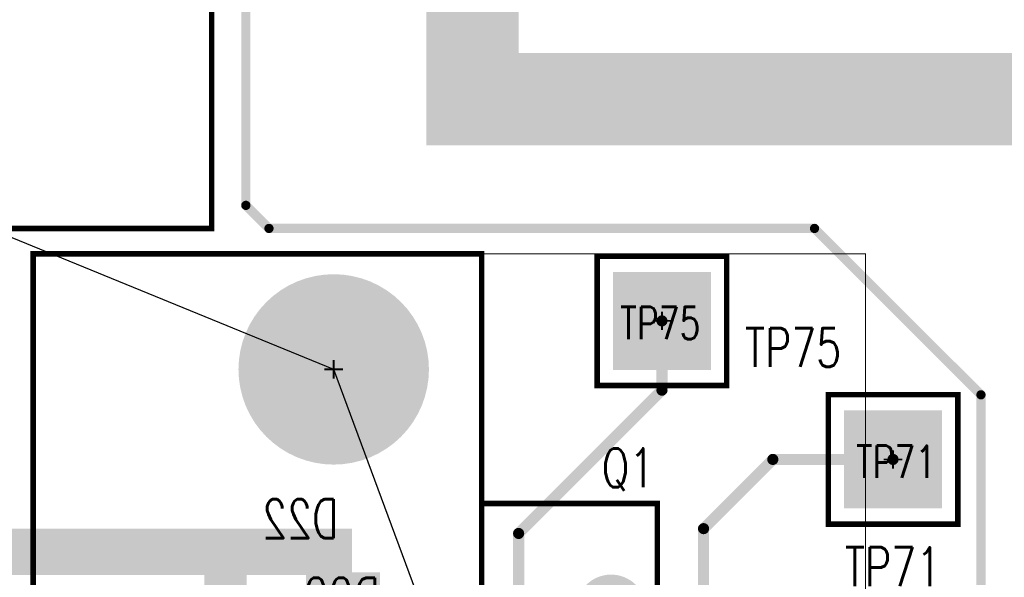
# Model space of a CAD drawing. Extents: x -7.2 to 18.3, y -5.6 to 10.9.
# Tile 79 of 112: x 6.136 to 7.2, y 4.857 to 5.461. Entities that reach past the tile are written whole.
import ezdxf

# ---------------------------------------------------------------- set-up
doc = ezdxf.new("R2010")
doc.units = 0
for name, pattern in [('SIG_14', [2, 1, 1]), ('SIG_179', [2, 1, 1]), ('SIG_20', [2, 1, 1]), ('SIG_7', [2, 1, 1])]:
    doc.linetypes.add(name, pattern=pattern)
for name, color, linetype in [('2D_LINE_02', 112, 'CONTINUOUS'), ('COPPER_01', 1, 'CONTINUOUS'), ('DRIL_NPLTE_THRU_01', 16, 'CONTINUOUS'), ('DRIL_NPLTE_THRU_03', 146, 'CONTINUOUS'), ('DRIL_NPLTE_THRU_04', 176, 'CONTINUOUS'), ('DRIL_PLTE_THRU_01', 16, 'CONTINUOUS'), ('DRIL_PLTE_THRU_03', 146, 'CONTINUOUS'), ('DRIL_PLTE_THRU_04', 176, 'CONTINUOUS'), ('DRIL_SYMBOL', 254, 'CONTINUOUS'), ('LINK_00', 2, 'CONTINUOUS'), ('PADS_BOT', 5, 'CONTINUOUS'), ('PADS_INNER', 1, 'CONTINUOUS'), ('PADS_TOP', 1, 'CONTINUOUS'), ('PADS_XR_131', 3, 'CONTINUOUS'), ('PADS_XR_132', 6, 'CONTINUOUS'), ('PADS_XR_133', 254, 'CONTINUOUS'), ('PART_NAME_123', 255, 'CONTINUOUS'), ('PART_NAME_124', 6, 'CONTINUOUS'), ('PART_NAME_129', 2, 'CONTINUOUS'), ('PART_NAME_130', 106, 'CONTINUOUS'), ('PART_TOP_2DLINE_123', 255, 'CONTINUOUS'), ('PART_TOP_2DLINE_129', 2, 'CONTINUOUS'), ('TRACE_01', 1, 'CONTINUOUS'), ('TRACE_03', 130, 'CONTINUOUS')]:
    doc.layers.add(name, color=color, linetype=linetype)
doc.styles.add('W0$001', font='simplex', dxfattribs={"width": 0.75})
doc.styles.add('W0$005', font='simplex', dxfattribs={"width": 0.75})
doc.styles.add('W0$006', font='simplex', dxfattribs={"width": 0.75})

# ---------------------------------------------------------------- blocks, each defined once
blk = doc.blocks.new('SMOOTH_0$05')
at = {"const_width": 0.025}
blk.add_lwpolyline([(-0.0125, 0, 1), (0.0125, 0, 1)], format="xyb", close=True, dxfattribs=at)
blk = doc.blocks.new('DRAWING_290')
at = {"layer": '2D_LINE_02', "const_width": 0.05}
blk.add_lwpolyline([(4.49, -4.99), (1.44, -4.99), (1.44, -4.595), (1.515, -4.595), (1.515, -4.25), (2.545, -4.25), (2.545, -3.925), (2.8, -3.925), (2.8, -3.325), (2.34, -3.325), (2.34, -2.915), (-0.125, -2.915), (-0.125, 0)], dxfattribs=at)
at = {"layer": '2D_LINE_02'}
blk.add_blockref('SMOOTH_0$05', (2.34, -2.915), dxfattribs=at)
blk = doc.blocks.new('SMOOTH_0$01')
at = {"const_width": 0.005}
blk.add_lwpolyline([(-0.0025, 0, 1), (0.0025, 0, 1)], format="xyb", close=True, dxfattribs=at)
blk = doc.blocks.new('COPPER_289')
at = {"layer": 'COPPER_01', "const_width": 0.01}
blk.add_lwpolyline([(0.81, -2.66), (0.81, -2.22), (0.785, -2.195), (0.595, -2.195), (0.57, -2.17), (0.57, -1.815), (0.595, -1.79), (0.77, -1.79), (0.795, -1.765), (0.795, -1.04), (0.615, -0.86), (0.025, -0.86), (0, -0.835), (0, -0.025)], dxfattribs=at)
at = {"layer": 'COPPER_01'}
for p in [(0, -0.835), (0.025, -0.86), (0.615, -0.86), (0.795, -1.04)]:
    blk.add_blockref('SMOOTH_0$01', p, dxfattribs=at)
blk = doc.blocks.new('SMOOTH_0$006')
at = {"const_width": 0.003}
blk.add_lwpolyline([(-0.0015, 0, 1), (0.0015, 0, 1)], format="xyb", close=True, dxfattribs=at)
blk = doc.blocks.new('SMOOTH_0$001')
at = {"const_width": 0.0005}
blk.add_lwpolyline([(-0.00025, 0, 1), (0.00025, 0, 1)], format="xyb", close=True, dxfattribs=at)
blk = doc.blocks.new('PART_BODY_TOP_331')
at = {"layer": 'PART_TOP_2DLINE_123', "const_width": 0.006}
blk.add_lwpolyline([(0.315, 0.14), (-0.115, 0.14), (-0.115, -0.05), (0.05, -0.05), (0.05, -0.15), (0.15, -0.15), (0.15, -0.05), (0.315, -0.05)], close=True, dxfattribs=at)
at = {"layer": 'PART_TOP_2DLINE_129', "const_width": 0.001}
blk.add_lwpolyline([(0.315, 0.14), (-0.115, 0.14), (-0.115, -0.05), (0.05, -0.05), (0.05, -0.15), (0.15, -0.15), (0.15, -0.05), (0.315, -0.05)], close=True, dxfattribs=at)
at = {"layer": 'PART_TOP_2DLINE_123'}
for p in [(-0.115, 0.14), (0.315, 0.14), (-0.115, -0.05), (0.05, -0.05), (0.15, -0.05), (0.315, -0.05), (0.05, -0.15), (0.15, -0.15)]:
    blk.add_blockref('SMOOTH_0$006', p, dxfattribs=at)
at = {"layer": 'PART_TOP_2DLINE_129'}
for p in [(-0.115, 0.14), (0.315, 0.14), (-0.115, -0.05), (0.05, -0.05), (0.15, -0.05), (0.315, -0.05), (0.05, -0.15), (0.15, -0.15)]:
    blk.add_blockref('SMOOTH_0$001', p, dxfattribs=at)
blk = doc.blocks.new('DRIL_SYMBOL_0$041')
at = {"layer": 'DRIL_SYMBOL', "const_width": 0.002}
for points in [[(0, -0.01), (0, 0.01)], [(-0.01, 0), (0.01, 0)]]:
    blk.add_lwpolyline(points, dxfattribs=at)
blk = doc.blocks.new('DRIL_HOLE_0$041')
at = {"const_width": 0.0205}
blk.add_lwpolyline([(-0.01025, 0, 1), (0.01025, 0, 1)], format="xyb", close=True, dxfattribs=at)
blk.add_blockref('DRIL_SYMBOL_0$041', (0, 0))
blk = doc.blocks.new('PAD_5')
at = {"const_width": 0.035}
blk.add_lwpolyline([(0, -0.0175, 1), (0, 0.0175, 1)], format="xyb", close=True, dxfattribs=at)
blk = doc.blocks.new('PAD_8')
at = {"const_width": 0.07}
blk.add_lwpolyline([(-0.035, 0), (0.035, 0)], dxfattribs=at)
blk = doc.blocks.new('PAD_9')
at = {"const_width": 0.076}
blk.add_lwpolyline([(-0.038, 0), (0.038, 0)], dxfattribs=at)
blk = doc.blocks.new('STK_TOP_7')
at = {"layer": 'DRIL_PLTE_THRU_01'}
blk.add_blockref('DRIL_HOLE_0$041', (0, 0), dxfattribs=at)
at = {"layer": 'DRIL_PLTE_THRU_03'}
blk.add_blockref('DRIL_HOLE_0$041', (0, 0), dxfattribs=at)
at = {"layer": 'DRIL_PLTE_THRU_04'}
blk.add_blockref('DRIL_HOLE_0$041', (0, 0), dxfattribs=at)
at = {"layer": 'PADS_BOT'}
blk.add_blockref('PAD_8', (0, 0), dxfattribs=at)
at = {"layer": 'PADS_INNER'}
blk.add_blockref('PAD_5', (0, 0), dxfattribs=at)
at = {"layer": 'PADS_TOP'}
blk.add_blockref('PAD_8', (0, 0), dxfattribs=at)
at = {"layer": 'PADS_XR_131'}
blk.add_blockref('PAD_9', (0, 0), dxfattribs=at)
at = {"layer": 'PADS_XR_132'}
blk.add_blockref('PAD_9', (0, 0), dxfattribs=at)
blk = doc.blocks.new('PAD_10')
at = {"const_width": 0.038}
blk.add_lwpolyline([(0, -0.019, 1), (0, 0.019, 1)], format="xyb", close=True, dxfattribs=at)
blk = doc.blocks.new('STK_TOP_6')
at = {"layer": 'DRIL_PLTE_THRU_01'}
blk.add_blockref('DRIL_HOLE_0$041', (0, 0), dxfattribs=at)
at = {"layer": 'DRIL_PLTE_THRU_03'}
blk.add_blockref('DRIL_HOLE_0$041', (0, 0), dxfattribs=at)
at = {"layer": 'DRIL_PLTE_THRU_04'}
blk.add_blockref('DRIL_HOLE_0$041', (0, 0), dxfattribs=at)
at = {"layer": 'PADS_BOT'}
blk.add_blockref('PAD_5', (0, 0), dxfattribs=at)
at = {"layer": 'PADS_INNER'}
blk.add_blockref('PAD_5', (0, 0), dxfattribs=at)
at = {"layer": 'PADS_TOP'}
blk.add_blockref('PAD_5', (0, 0), dxfattribs=at)
at = {"layer": 'PADS_XR_131'}
blk.add_blockref('PAD_10', (0, 0), dxfattribs=at)
at = {"layer": 'PADS_XR_132'}
blk.add_blockref('PAD_10', (0, 0), dxfattribs=at)
blk = doc.blocks.new('SYM_TOP_4')
for name, p in [('PART_BODY_TOP_331', (0, 0)), ('STK_TOP_7', (0, 0)), ('STK_TOP_6', (0.2, 0)), ('STK_TOP_6', (0.1, -0.1))]:
    blk.add_blockref(name, p)
blk = doc.blocks.new('PART_TOP_7')
blk.add_blockref('SYM_TOP_4', (0, 0))
at = {"layer": 'PART_NAME_123', "style": 'W0$006', "width": 0.75}
blk.add_text('Q1', height=0.042, rotation=270, dxfattribs=at).set_placement((0.3325, 0.01))
at = {"layer": 'PART_NAME_129', "style": 'W0$001', "width": 0.75}
blk.add_text('Q1', height=0.07, rotation=270, dxfattribs=at).set_placement((0.0676, 0.0751))
blk = doc.blocks.new('PART_BODY_TOP_417')
at = {"layer": 'PART_TOP_2DLINE_123', "const_width": 0.006}
blk.add_lwpolyline([(-0.6201, 0.4331), (-0.6201, -0.4331), (0.62, -0.4331), (0.62, 0.4331)], close=True, dxfattribs=at)
at = {"layer": 'PART_TOP_2DLINE_129', "const_width": 0.001}
blk.add_lwpolyline([(-0.6201, 0.4331), (-0.6201, -0.4331), (0.6201, -0.4331), (0.6201, 0.4331)], close=True, dxfattribs=at)
at = {"layer": 'PART_TOP_2DLINE_123'}
for p in [(-0.6201, 0.4331), (0.62, 0.4331), (-0.6201, -0.4331), (0.62, -0.4331)]:
    blk.add_blockref('SMOOTH_0$006', p, dxfattribs=at)
at = {"layer": 'PART_TOP_2DLINE_129'}
for p in [(-0.6201, 0.4331), (0.6201, 0.4331), (-0.6201, -0.4331), (0.6201, -0.4331)]:
    blk.add_blockref('SMOOTH_0$001', p, dxfattribs=at)
blk = doc.blocks.new('DRIL_SYMBOL_0$052')
at = {"layer": 'DRIL_SYMBOL', "const_width": 0.002}
for points in [[(0, -0.01), (0, 0.01)], [(-0.01, 0), (0.01, 0)]]:
    blk.add_lwpolyline(points, dxfattribs=at)
blk = doc.blocks.new('DRIL_HOLE_0$052')
at = {"const_width": 0.026}
blk.add_lwpolyline([(-0.013, 0, 1), (0.013, 0, 1)], format="xyb", close=True, dxfattribs=at)
blk.add_blockref('DRIL_SYMBOL_0$052', (0, 0))
blk = doc.blocks.new('PAD_48')
at = {"const_width": 0.0425}
blk.add_lwpolyline([(-0.0015, -0.02125), (0.0015, -0.02125, 1), (0.0015, 0.02125), (-0.0015, 0.02125, 1)], format="xyb", close=True, dxfattribs=at)
blk = doc.blocks.new('PAD_50')
at = {"const_width": 0.0455}
blk.add_lwpolyline([(-0.0015, -0.02275), (0.0015, -0.02275, 1), (0.0015, 0.02275), (-0.0015, 0.02275, 1)], format="xyb", close=True, dxfattribs=at)
blk = doc.blocks.new('STK_TOP_34')
at = {"layer": 'DRIL_PLTE_THRU_01'}
blk.add_blockref('DRIL_HOLE_0$052', (0, 0), dxfattribs=at)
at = {"layer": 'DRIL_PLTE_THRU_03'}
blk.add_blockref('DRIL_HOLE_0$052', (0, 0), dxfattribs=at)
at = {"layer": 'DRIL_PLTE_THRU_04'}
blk.add_blockref('DRIL_HOLE_0$052', (0, 0), dxfattribs=at)
at = {"layer": 'PADS_BOT'}
blk.add_blockref('PAD_48', (0, 0), dxfattribs=at)
at = {"layer": 'PADS_INNER'}
blk.add_blockref('PAD_48', (0, 0), dxfattribs=at)
at = {"layer": 'PADS_TOP'}
blk.add_blockref('PAD_48', (0, 0), dxfattribs=at)
at = {"layer": 'PADS_XR_131'}
blk.add_blockref('PAD_50', (0, 0), dxfattribs=at)
at = {"layer": 'PADS_XR_132'}
blk.add_blockref('PAD_50', (0, 0), dxfattribs=at)
blk = doc.blocks.new('SYM_TOP_90')
for name, p in [('PART_BODY_TOP_417', (0, 0)), ('STK_TOP_34', (-0.5415, 0)), ('STK_TOP_34', (0.5415, 0))]:
    blk.add_blockref(name, p)
blk = doc.blocks.new('PART_TOP_44')
blk.add_blockref('SYM_TOP_90', (0, 0))
at = {"layer": 'PART_NAME_123', "style": 'W0$006', "width": 0.75}
blk.add_text('C7', height=0.042, dxfattribs=at).set_placement((0.6649, -0.405))
at = {"layer": 'PART_NAME_129', "style": 'W0$001', "width": 0.75}
blk.add_text('C7', height=0.14, dxfattribs=at).set_placement((-0.08, -0.0649))
blk = doc.blocks.new('DRIL_HOLE_0')
blk.add_lwpolyline([(0, 0, 1), (0, 0, 1)], format="xyb", close=True)
blk = doc.blocks.new('PAD_0')
at = {"const_width": 0.04}
blk.add_lwpolyline([(-0.025, 0), (0.025, 0)], dxfattribs=at)
blk = doc.blocks.new('PAD_1')
blk.add_lwpolyline([(0, 0, 1), (0, 0, 1)], format="xyb", close=True)
blk = doc.blocks.new('PAD_2')
at = {"const_width": 0.046}
blk.add_lwpolyline([(-0.028, 0), (0.028, 0)], dxfattribs=at)
blk = doc.blocks.new('STK_BOT_11')
at = {"layer": 'DRIL_NPLTE_THRU_01'}
blk.add_blockref('DRIL_HOLE_0', (0, 0), dxfattribs=at)
at = {"layer": 'DRIL_NPLTE_THRU_03'}
blk.add_blockref('DRIL_HOLE_0', (0, 0), dxfattribs=at)
at = {"layer": 'DRIL_NPLTE_THRU_04'}
blk.add_blockref('DRIL_HOLE_0', (0, 0), dxfattribs=at)
at = {"layer": 'PADS_BOT', "rotation": 90}
blk.add_blockref('PAD_0', (0, 0), dxfattribs=at)
at = {"layer": 'PADS_INNER'}
blk.add_blockref('PAD_1', (0, 0), dxfattribs=at)
at = {"layer": 'PADS_TOP'}
blk.add_blockref('PAD_1', (0, 0), dxfattribs=at)
at = {"layer": 'PADS_XR_131', "rotation": 90}
blk.add_blockref('PAD_2', (0, 0), dxfattribs=at)
at = {"layer": 'PADS_XR_133', "rotation": 90}
blk.add_blockref('PAD_0', (0, 0), dxfattribs=at)
blk = doc.blocks.new('SYM_BOT_8')
for p in [(-0.072, 0), (0.072, 0)]:
    blk.add_blockref('STK_BOT_11', p)
blk = doc.blocks.new('PART_BOT_49')
blk.add_blockref('SYM_BOT_8', (0, 0))
at = {"layer": 'PART_NAME_124', "style": 'W0$006', "width": 0.75}
blk.add_text('D22', height=0.042, rotation=180, dxfattribs=at).set_placement((0.05, -0.065))
at = {"layer": 'PART_NAME_130', "style": 'W0$001', "width": 0.75}
blk.add_text('D22', height=0.042, rotation=180, dxfattribs=at).set_placement((0.0948, 0.0199))
blk = doc.blocks.new('PART_BODY_TOP_366')
at = {"layer": 'PART_TOP_2DLINE_123', "const_width": 0.006}
blk.add_lwpolyline([(-0.07, -0.07), (-0.07, 0.07), (0.07, 0.07), (0.07, -0.07)], close=True, dxfattribs=at)
at = {"layer": 'PART_TOP_2DLINE_129', "const_width": 0.001}
blk.add_lwpolyline([(-0.07, -0.07), (-0.07, 0.07), (0.07, 0.07), (0.07, -0.07)], close=True, dxfattribs=at)
at = {"layer": 'PART_TOP_2DLINE_123'}
for p in [(-0.07, 0.07), (0.07, 0.07), (-0.07, -0.07), (0.07, -0.07)]:
    blk.add_blockref('SMOOTH_0$006', p, dxfattribs=at)
at = {"layer": 'PART_TOP_2DLINE_129'}
for p in [(-0.07, 0.07), (0.07, 0.07), (-0.07, -0.07), (0.07, -0.07)]:
    blk.add_blockref('SMOOTH_0$001', p, dxfattribs=at)
blk = doc.blocks.new('DRIL_SYMBOL_0$063')
at = {"layer": 'DRIL_SYMBOL', "const_width": 0.002}
for points in [[(0, -0.01), (0, 0.01)], [(-0.01, 0), (0.01, 0)]]:
    blk.add_lwpolyline(points, dxfattribs=at)
blk = doc.blocks.new('DRIL_HOLE_0$063')
at = {"const_width": 0.0315}
blk.add_lwpolyline([(-0.01575, 0, 1), (0.01575, 0, 1)], format="xyb", close=True, dxfattribs=at)
blk.add_blockref('DRIL_SYMBOL_0$063', (0, 0))
blk = doc.blocks.new('PAD_79')
at = {"const_width": 0.1}
blk.add_lwpolyline([(-0.05, 0), (0.05, 0)], dxfattribs=at)
blk = doc.blocks.new('PAD_80')
at = {"const_width": 0.106}
blk.add_lwpolyline([(-0.053, 0), (0.053, 0)], dxfattribs=at)
blk = doc.blocks.new('STK_TOP_47')
at = {"layer": 'DRIL_PLTE_THRU_01'}
blk.add_blockref('DRIL_HOLE_0$063', (0, 0), dxfattribs=at)
at = {"layer": 'DRIL_PLTE_THRU_03'}
blk.add_blockref('DRIL_HOLE_0$063', (0, 0), dxfattribs=at)
at = {"layer": 'DRIL_PLTE_THRU_04'}
blk.add_blockref('DRIL_HOLE_0$063', (0, 0), dxfattribs=at)
at = {"layer": 'PADS_BOT'}
blk.add_blockref('PAD_79', (0, 0), dxfattribs=at)
at = {"layer": 'PADS_INNER'}
blk.add_blockref('PAD_79', (0, 0), dxfattribs=at)
at = {"layer": 'PADS_TOP'}
blk.add_blockref('PAD_79', (0, 0), dxfattribs=at)
at = {"layer": 'PADS_XR_131'}
blk.add_blockref('PAD_80', (0, 0), dxfattribs=at)
at = {"layer": 'PADS_XR_132'}
blk.add_blockref('PAD_80', (0, 0), dxfattribs=at)
blk = doc.blocks.new('SYM_TOP_39')
for name in ['PART_BODY_TOP_366', 'STK_TOP_47']:
    blk.add_blockref(name, (0, 0))
blk = doc.blocks.new('PART_TOP_407')
blk.add_blockref('SYM_TOP_39', (0, 0))
at = {"layer": 'PART_NAME_123', "style": 'W0$006', "width": 0.75}
blk.add_text('TP71', height=0.042, dxfattribs=at).set_placement((-0.052, -0.137))
at = {"layer": 'PART_NAME_129', "style": 'W0$001', "width": 0.75}
blk.add_text('TP71', height=0.035, dxfattribs=at).set_placement((-0.04, -0.02))
blk = doc.blocks.new('PART_TOP_412')
blk.add_blockref('SYM_TOP_39', (0, 0))
at = {"layer": 'PART_NAME_123', "style": 'W0$005', "width": 0.75}
blk.add_text('TP75', height=0.042, rotation=180, dxfattribs=at).set_placement((-0.0899, 0.0499))
at = {"layer": 'PART_NAME_129', "style": 'W0$001', "width": 0.75}
blk.add_text('TP75', height=0.035, rotation=180, dxfattribs=at).set_placement((0.0451, 0.0199))
blk = doc.blocks.new('PART_BODY_TOP_389')
at = {"layer": 'PART_TOP_2DLINE_123', "const_width": 0.006}
blk.add_lwpolyline([(-1, 0.325), (1, 0.325), (1, -0.16), (-1, -0.16)], close=True, dxfattribs=at)
blk.add_lwpolyline([(1, -0.16), (-1, -0.16)], dxfattribs=at)
at = {"layer": 'PART_TOP_2DLINE_129', "const_width": 0.001}
blk.add_lwpolyline([(-1.05, 0.325), (1, 0.325), (1, -0.575), (-1.05, -0.575)], close=True, dxfattribs=at)
blk.add_lwpolyline([(1, -0.16), (-1.05, -0.16)], dxfattribs=at)
at = {"layer": 'PART_TOP_2DLINE_123'}
for p in [(1, 0.325), (1, -0.16), (1, -0.16)]:
    blk.add_blockref('SMOOTH_0$006', p, dxfattribs=at)
at = {"layer": 'PART_TOP_2DLINE_129'}
for p in [(1, 0.325), (1, -0.16), (1, -0.575)]:
    blk.add_blockref('SMOOTH_0$001', p, dxfattribs=at)
blk = doc.blocks.new('DRIL_SYMBOL_0$125')
at = {"layer": 'DRIL_SYMBOL', "const_width": 0.002}
for points in [[(0, -0.01), (0, 0.01)], [(-0.01, 0), (0.01, 0)]]:
    blk.add_lwpolyline(points, dxfattribs=at)
blk = doc.blocks.new('DRIL_HOLE_0$125')
at = {"const_width": 0.0625}
blk.add_lwpolyline([(-0.03125, 0, 1), (0.03125, 0, 1)], format="xyb", close=True, dxfattribs=at)
blk.add_blockref('DRIL_SYMBOL_0$125', (0, 0))
blk = doc.blocks.new('PAD_119')
at = {"const_width": 0.1}
blk.add_lwpolyline([(0, -0.05, 1), (0, 0.05, 1)], format="xyb", close=True, dxfattribs=at)
blk = doc.blocks.new('PAD_122')
at = {"const_width": 0.103}
blk.add_lwpolyline([(0, -0.0515, 1), (0, 0.0515, 1)], format="xyb", close=True, dxfattribs=at)
blk = doc.blocks.new('STK_TOP_75')
at = {"layer": 'DRIL_PLTE_THRU_01'}
blk.add_blockref('DRIL_HOLE_0$125', (0, 0), dxfattribs=at)
at = {"layer": 'DRIL_PLTE_THRU_03'}
blk.add_blockref('DRIL_HOLE_0$125', (0, 0), dxfattribs=at)
at = {"layer": 'DRIL_PLTE_THRU_04'}
blk.add_blockref('DRIL_HOLE_0$125', (0, 0), dxfattribs=at)
at = {"layer": 'PADS_BOT'}
blk.add_blockref('PAD_119', (0, 0), dxfattribs=at)
at = {"layer": 'PADS_INNER'}
blk.add_blockref('PAD_119', (0, 0), dxfattribs=at)
at = {"layer": 'PADS_TOP'}
blk.add_blockref('PAD_119', (0, 0), dxfattribs=at)
at = {"layer": 'PADS_XR_131'}
blk.add_blockref('PAD_122', (0, 0), dxfattribs=at)
at = {"layer": 'PADS_XR_132'}
blk.add_blockref('PAD_122', (0, 0), dxfattribs=at)
blk = doc.blocks.new('SYM_TOP_62')
for name, p in [('PART_BODY_TOP_389', (0, 0)), ('STK_TOP_75', (0.875, 0))]:
    blk.add_blockref(name, p)
blk = doc.blocks.new('PART_TOP_432')
blk.add_blockref('SYM_TOP_62', (0, 0))
blk = doc.blocks.new('SMOOTH_0$1')
at = {"const_width": 0.05}
blk.add_lwpolyline([(-0.025, 0, 1), (0.025, 0, 1)], format="xyb", close=True, dxfattribs=at)
blk = doc.blocks.new('SMOOTH_0$012')
at = {"const_width": 0.006}
blk.add_lwpolyline([(-0.003, 0, 1), (0.003, 0, 1)], format="xyb", close=True, dxfattribs=at)

msp = doc.modelspace()

# ---------------------------------------------------------------- linework, layer by layer
at = {"layer": 'LINK_00', "linetype": 'SIG_7'}
for p, q in [((6.4752, 5.0824), (5.9101, 5.3135)), ((6.5802, 4.7999), (6.4752, 5.0824))]:
    msp.add_line(p, q, dxfattribs=at)
at = {"layer": 'TRACE_01', "linetype": 'SIG_14', "const_width": 0.1}
msp.add_lwpolyline([(7.2807, 4.4842), (7.2807, 5.3749), (6.6252, 5.3749), (6.6252, 5.8349)], dxfattribs=at)
at = {"layer": 'TRACE_01', "linetype": 'SIG_20', "const_width": 0.012}
msp.add_lwpolyline([(6.8752, 4.7224), (6.8752, 4.9101), (6.9501, 4.985), (7.0801, 4.985)], dxfattribs=at)
at = {"layer": 'TRACE_03', "linetype": 'SIG_179', "const_width": 0.012}
msp.add_lwpolyline([(6.7752, 4.6224), (6.6752, 4.7224), (6.6752, 4.9049), (6.8302, 5.0599), (6.8302, 5.1349)], dxfattribs=at)

# ---------------------------------------------------------------- block references
for name, p in [('DRAWING_290', (4.1301, 7.8)), ('PART_TOP_407', (7.0801, 4.985))]:
    msp.add_blockref(name, p)
for name, p, rotation in [('PART_TOP_44', (5.9101, 5.855), 90), ('PART_TOP_432', (6.4752, 4.2074), 90), ('PART_TOP_412', (6.8302, 5.1349), 180), ('PART_TOP_7', (6.7752, 4.6224), 90)]:
    msp.add_blockref(name, p, dxfattribs=dict(rotation=rotation))
at = {"linetype": 'SIG_14'}
msp.add_blockref('COPPER_289', (6.3802, 6.0949), dxfattribs=at)
at = {"xscale": -1, "rotation": -180}
msp.add_blockref('PART_BOT_49', (6.4302, 4.8349), dxfattribs=at)
at = {"layer": 'TRACE_01'}
for name, p in [('SMOOTH_0$1', (6.6252, 5.3749)), ('SMOOTH_0$012', (6.9501, 4.985)), ('SMOOTH_0$012', (7.0801, 4.985)), ('SMOOTH_0$012', (6.8752, 4.9101))]:
    msp.add_blockref(name, p, dxfattribs=at)
at = {"layer": 'TRACE_03'}
for p in [(6.8302, 5.1349), (6.8302, 5.0599), (6.6752, 4.9049)]:
    msp.add_blockref('SMOOTH_0$012', p, dxfattribs=at)

doc.saveas('drawing.dxf')
